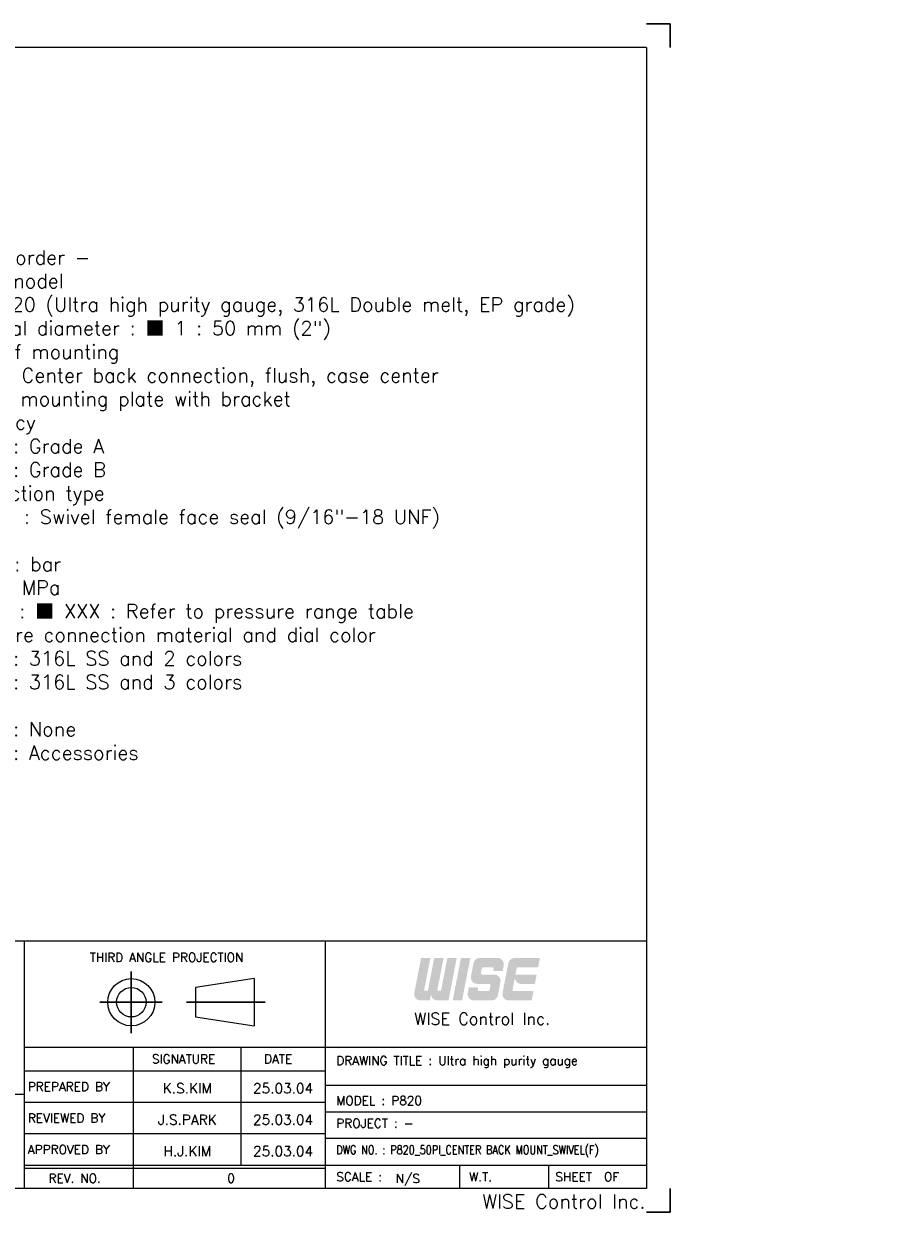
# Model space of a CAD drawing. Extents: x 439 to 843, y -3 to 249.
# Tile 3 of 3: x 658 to 843, y -3 to 249. Entities that reach past the tile are written whole.
import ezdxf
from ezdxf.enums import TextEntityAlignment as Align

# ---------------------------------------------------------------- set-up
doc = ezdxf.new("R2010")
doc.units = 0
doc.header["$LTSCALE"] = 17
doc.header["$MEASUREMENT"] = 0
doc.linetypes.add('CENTER', pattern=[2, 1.25, -0.25, 0.25, -0.25])
doc.linetypes.add('DASHEDX2', pattern=[1.5, 1, -0.5])
doc.layers.get('0').update_dxf_attribs({"linetype": 'DASHEDX2', "lineweight": 18})
doc.layers.add('4', color=4, linetype='CONTINUOUS', lineweight=30)
doc.styles.add('ROMANC', font='romans.shx', dxfattribs={"bigfont": 'whgtxt.shx'})
doc.styles.add('ROMANS', font='ROMANS.shx', dxfattribs={"bigfont": 'whgtxt.shx'})

msp = doc.modelspace()

# ---------------------------------------------------------------- hatches: boundary and pattern name
at = {"layer": '4', "linetype": 'CENTER'}
for points in [[(744.338, 43.292, 0.4142136), (745.688, 41.942), (748.037, 41.942), (749.787, 50.946), (747.806, 50.946), (746.458, 44.013), (745.648, 44.013), (746.996, 50.946), (745.015, 50.946), (743.667, 44.013), (742.857, 44.013), (744.204, 50.946), (742.224, 50.946), (740.786, 43.55, 0.4716306), (742.112, 41.942), (744.075, 41.942)], [(752.668, 50.946), (750.687, 50.946), (748.937, 41.942), (750.918, 41.942)], [(758.513, 43.035), (759.056, 45.826, 0.4716306), (757.73, 47.434), (755.194, 47.434, -0.4716306), (754.929, 47.756), (755.122, 48.746, -0.3590367), (755.387, 48.965), (757.358, 48.965, -0.4716306), (757.623, 48.643), (757.528, 48.154), (759.509, 48.154), (759.739, 49.337, 0.4716306), (758.413, 50.946), (754.682, 50.946, 0.3590367), (753.356, 49.853), (752.813, 47.062, 0.4716306), (754.139, 45.453), (756.675, 45.453, -0.4716306), (756.94, 45.132), (756.748, 44.141, -0.3590367), (756.483, 43.923), (754.512, 43.923, -0.4716306), (754.247, 44.244), (754.342, 44.733), (752.361, 44.733), (752.131, 43.55, 0.4716306), (753.457, 41.942), (757.188, 41.942, 0.3590367)], [(766.069, 43.923), (761.895, 43.923, -0.4716306), (761.63, 44.244), (761.865, 45.453), (762.127, 46.804, 0.4142136), (763.478, 45.453), (766.367, 45.453), (766.752, 47.434), (762.25, 47.434), (762.505, 48.746, -0.3590367), (762.77, 48.965), (767.049, 48.965), (767.434, 50.946), (762.065, 50.946, 0.3590367), (760.739, 49.853), (759.514, 43.55, 0.4716306), (760.84, 41.942), (765.684, 41.942)]]:
    msp.add_hatch(color=1, dxfattribs=at).paths.add_polyline_path(points)

# ---------------------------------------------------------------- linework, layer by layer
at = {"color": 4, "linetype": 'Continuous'}
for p, q in [((790.026, 244.031), (443.63, 244.031)), ((790.026, 244.031), (790.026, 2.036)), ((602.447, 54.558), (658.096, 54.558)), ((658.096, 54.558), (790.026, 54.558)), ((706.855, 46.563), (694.35, 44.687)), ((706.855, 46.563), (706.855, 36.559)), ((694.35, 44.687), (694.35, 38.435)), ((694.35, 38.435), (706.855, 36.559)), ((790.026, 2.036), (443.63, 2.036))]:
    msp.add_line(p, q, dxfattribs=at)
at = {"color": 3, "linetype": 'Continuous'}
for p, q in [((658.096, 2.036), (658.096, 54.558)), ((721.873, 54.558), (721.873, 2.036)), ((658.096, 32.048), (790.026, 32.048)), ((681.23, 2.036), (681.23, 32.048)), ((704.053, 7.038), (704.053, 32.048)), ((658.096, 27.046), (721.873, 27.046)), ((602.447, 22.044), (658.096, 22.044)), ((658.096, 20.377), (721.873, 20.377)), ((658.096, 13.707), (721.873, 13.707)), ((658.096, 6.412), (721.873, 6.412)), ((750.4, 7.038), (750.4, 2.036)), ((769.284, 7.038), (769.284, 2.036))]:
    msp.add_line(p, q, dxfattribs=at)
at = {"color": 7, "linetype": 'Continuous'}
for p, q in [((790.026, 23.92), (721.873, 23.92)), ((721.873, 18.292), (790.026, 18.292)), ((790.026, 12.665), (721.873, 12.665)), ((658.096, 7.038), (790.026, 7.038))]:
    msp.add_line(p, q, dxfattribs=at)
at = {"color": 4, "linetype": 'Continuous'}
for radius in [5.002, 3.126]:
    msp.add_circle((680.77, 41.561), radius, dxfattribs=at)
at = {"layer": '4', "color": 1}
for p, q in [((795.028, 249.033), (790.026, 249.033)), ((795.028, 244.031), (795.028, 249.033)), ((795.028, 2.036), (795.028, -2.967)), ((795.028, -2.967), (790.026, -2.967))]:
    msp.add_line(p, q, dxfattribs=at)
at = {"layer": '4', "color": 1, "linetype": 'CENTER'}
for p, q in [((680.77, 48.104), (680.77, 35.01)), ((674.121, 41.561), (687.315, 41.561)), ((692.453, 41.561), (709.159, 41.561))]:
    msp.add_line(p, q, dxfattribs=at)

# ---------------------------------------------------------------- texts
at = {"color": 3, "linetype": 'Continuous'}
for s, height, style, p in [('THIRD ANGLE PROJECTION', 1.87579, 'ROMANS', (671.959, 50.128)), ('SIGNATURE', 1.8758, 'ROMANS', (685.148, 28.592)), ('DATE', 1.8758, 'ROMANS', (708.927, 28.596)), ('DRAWING TITLE : Ultra high purity gauge', 1.87579, 'ROMANS', (724.248, 28.248)), ('PREPARED BY', 1.87579, 'ROMANS', (658.83, 22.729)), ('MODEL : P820', 1.87579, 'ROMANS', (724.248, 19.753)), ('REVIEWED BY', 1.87579, 'ROMANS', (658.83, 16.06)), ('PROJECT : -', 1.87579, 'ROMANS', (724.248, 14.956)), ('APPROVED BY', 1.87579, 'ROMANS', (658.83, 9.39)), ('REV. NO.', 1.8758, 'ROMANS', (663.217, 3.294)), ('0', 1.876, 'ROMANC', (701.114, 3.294)), ('SCALE :         ', 1.87579, 'ROMANS', (724.248, 3.616)), ('N/S', 1.8758, 'ROMANS', (736.851, 3.235)), ('W.T. ', 1.8758, 'ROMANS', (752.43, 3.616)), ('SHEET  OF', 1.8758, 'ROMANS', (770.717, 3.616))]:
    msp.add_text(s, height=height, dxfattribs=dict(at, style=style)).set_placement(p)
at = {"color": 3, "style": 'ROMANS'}
msp.add_text('WISE Control Inc.', height=2.50105, dxfattribs=at).set_placement((755.188, 38.05), align=Align.MIDDLE_CENTER)
at = {"color": 3, "linetype": 'Continuous', "style": 'ROMANS'}
for s, p in [('K.S.KIM', (692.641, 22.252)), ('25.03.04', (712.963, 22.252)), ('J.S.PARK', (692.641, 15.583)), ('25.03.04', (712.963, 15.583)), ('H.J.KIM', (692.641, 8.913)), ('25.03.04', (712.963, 8.913))]:
    msp.add_text(s, height=2.1259, dxfattribs=at).set_placement(p, align=Align.CENTER)
at = {"color": 3, "linetype": 'Continuous', "style": 'ROMANS', "width": 0.8}
msp.add_text('DWG NO. : P820_50PI_CENTER BACK MOUNT_SWIVEL(F)', height=1.87579, dxfattribs=at).set_placement((724.248, 9.329))
at = {"color": 3, "linetype": 'Continuous', "style": 'ROMANS'}
msp.add_text('WISE Control Inc.', height=3.00126, dxfattribs=at).set_placement((789.83, -2.176), align=Align.RIGHT)
at = {"color": 4, "insert": (636.697, 200.991), "char_height": 3, "attachment_point": 1, "style": 'ROMANS'}
msp.add_mtext_dynamic_auto_height_columns('\\pi3;{\\C3;- Main order -\\P\\pi0;1. Base model \\P    \\fGulim|b0|i0|c129|p50;■ \\Fromans,whgtxt|c129;P820 (Ultra high purity gauge, 316L Double melt, EP grade)\\P2. Nominal diameter : \\fGulim|b0|i0|c129|p50;■\\Fromans,whgtxt|c129; 1 : 50 mm (2") \\P3. Type of mounting\\P    \\fGulim|b0|i0|c129|p50;■\\Fromans,whgtxt|c129; I : Center back connection, flush, case center \\P          mounting plate with bracket\\P4. Accuracy\\P    \\fGulim|b0|i0|c129|p50;□\\Fromans,whgtxt|c129; 3 : Grade A\\P    \\fGulim|b0|i0|c129|p50;□\\Fromans,whgtxt|c129; 4 : Grade B \\P5. Connection type \\P    \\fGulim|b0|i0|c129|p50;■\\Fromans,whgtxt|c129; SF : Swivel female face seal (9/16"-18 UNF)\\P6. Unit\\P    \\fGulim|b0|i0|c129|p50;□\\Fromans,whgtxt|c129; H : bar\\P    \\fGulim|b0|i0|c129|p50;□\\Fromans,whgtxt|c129; I : MPa \\P7. Range : \\fGulim|b0|i0|c129|p50;■\\Fromans,whgtxt|c129; XXX : Refer to pressure range table\\P8. Pressure connection material and dial color\\P    \\fGulim|b0|i0|c129|p50;□\\Fromans,whgtxt|c129; 4 : 316L SS and 2 colors\\P    \\fGulim|b0|i0|c129|p50;□\\Fromans,whgtxt|c129; 8 : 316L SS and 3 colors \\P9. Option\\P    \\fGulim|b0|i0|c129|p50;□\\Fromans,whgtxt|c129; 0 : None\\P    \\fGulim|b0|i0|c129|p50;□\\Fromans,whgtxt|c129; 1 : Accessories }', width=154.05447, gutter_width=0, height=87.704, count=1, dxfattribs=at)

doc.saveas('drawing.dxf')
